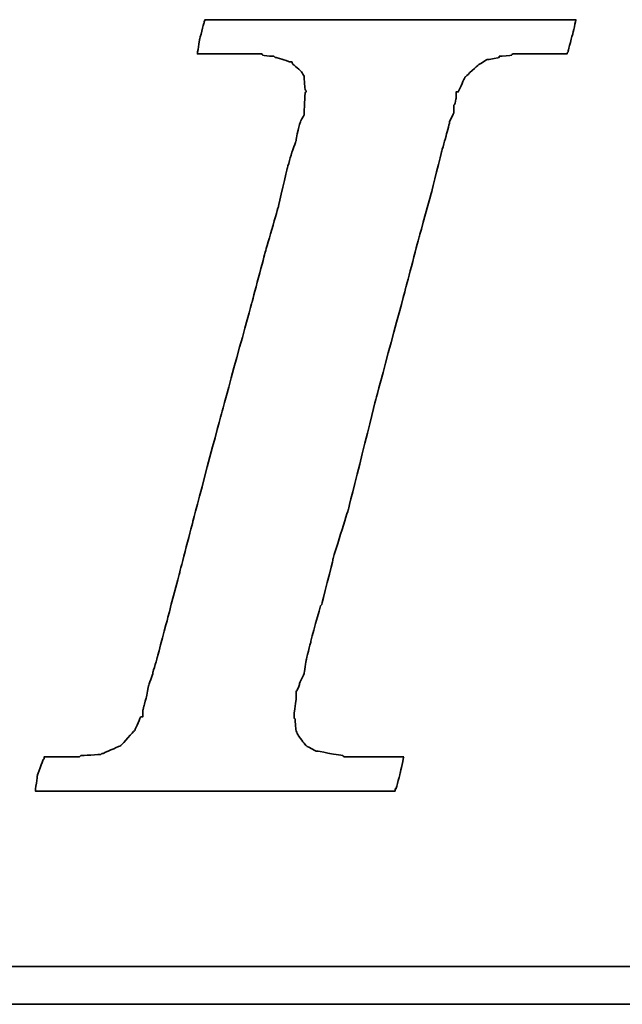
# Model space of a CAD drawing. Header units: millimetres. Extents: x 760 to 1019, y 225 to 309.
# Tile 34 of 56: x 953.68 to 955.08, y 247.71 to 250. Entities that reach past the tile are written whole.
import ezdxf

# ---------------------------------------------------------------- set-up
doc = ezdxf.new("R2010")
doc.units = ezdxf.units.MM
doc.header["$LTSCALE"] = 0.15
doc.layers.add('DIM', color=4, linetype='CONTINUOUS')
doc.layers.add('layer 1', color=7, linetype='CONTINUOUS')

# ---------------------------------------------------------------- blocks, each defined once
blk = doc.blocks.new('TBI MOTION logo(完整正式版)')
at = {"layer": 'layer 1', "color": 22, "lineweight": 35}
for points, knots in [([(-40.59125, -7.94375), (-40.59125, -7.94375), (-40.97375, -7.94375), (-40.97375, -7.94375), (-40.97375, -7.94375), (-40.97375, -7.94375), (-41.38125, -7.94375), (-41.38125, -7.94375), (-41.38125, -7.94375), (-41.38125, -7.94375), (-41.54875, -7.94375), (-41.54875, -7.94375), (-41.54875, -7.94375), (-41.54875, -7.94375), (-41.59875, -7.94375), (-41.59875, -7.94375), (-41.59875, -7.94375), (-41.59875, -7.94375), (-41.88375, -7.94375), (-41.88375, -7.94375), (-41.88375, -7.94375), (-41.88375, -7.94375), (-41.90875, -7.91875), (-41.90875, -7.91875), (-41.90875, -7.91875), (-41.90875, -7.91875), (-42.19875, -7.87125), (-42.19875, -7.87125), (-42.19875, -7.87125), (-42.19875, -7.87125), (-42.43875, -7.82375), (-42.43875, -7.82375), (-42.43875, -7.82375), (-42.43875, -7.82375), (-42.45875, -7.82375), (-42.45875, -7.82375), (-42.45875, -7.82375), (-42.45875, -7.82375), (-42.48625, -7.82375), (-42.48625, -7.82375), (-42.48625, -7.82375), (-42.48625, -7.82375), (-42.67625, -7.72375), (-42.67625, -7.72375), (-42.67625, -7.72375), (-42.67625, -7.72375), (-42.70125, -7.70375), (-42.70125, -7.70375), (-42.70125, -7.70375), (-42.70125, -7.70375), (-42.72375, -7.67875), (-42.72375, -7.67875), (-42.72375, -7.67875), (-42.72375, -7.67875), (-42.86875, -7.48875), (-42.86875, -7.48875), (-42.86875, -7.48875), (-42.86875, -7.48875), (-42.89375, -7.43875), (-42.89375, -7.43875), (-42.89375, -7.43875), (-42.89375, -7.43875), (-42.91875, -7.38875), (-42.91875, -7.38875), (-42.91875, -7.38875), (-42.91875, -7.38875), (-42.93875, -7.12875), (-42.93875, -7.12875), (-42.93875, -7.12875), (-42.93875, -7.12875), (-42.96375, -7.10375), (-42.96375, -7.10375), (-42.96375, -7.10375), (-42.96375, -7.10375), (-42.96375, -7.05375), (-42.96375, -7.05375), (-42.96375, -7.05375), (-42.96375, -7.05375), (-42.96375, -7.00875), (-42.96375, -7.00875), (-42.96375, -7.00875), (-42.96375, -7.00875), (-42.91875, -6.69625), (-42.91875, -6.69625), (-42.91875, -6.69625), (-42.91875, -6.69625), (-42.91875, -6.62375), (-42.91875, -6.62375), (-42.91875, -6.62375), (-42.91875, -6.62375), (-42.91875, -6.59625), (-42.91875, -6.59625), (-42.91875, -6.59625), (-42.91875, -6.59625), (-42.91875, -6.57375), (-42.91875, -6.57375), (-42.91875, -6.57375), (-42.91875, -6.57375), (-42.91875, -6.52875), (-42.91875, -6.52875), (-42.91875, -6.52875), (-42.91875, -6.52875), (-42.89375, -6.50375), (-42.89375, -6.50375), (-42.89375, -6.50375), (-42.89375, -6.50375), (-42.84375, -6.38375), (-42.84375, -6.38375), (-42.84375, -6.38375), (-42.84375, -6.38375), (-42.84375, -6.35875), (-42.84375, -6.35875), (-42.84375, -6.35875), (-42.84375, -6.35875), (-42.74625, -6.14375), (-42.74625, -6.14375), (-42.74625, -6.14375), (-42.74625, -6.14375), (-42.70125, -5.85375), (-42.70125, -5.85375), (-42.70125, -5.85375), (-42.70125, -5.85375), (-42.60375, -5.47125), (-42.60375, -5.47125), (-42.60375, -5.47125), (-42.60375, -5.47125), (-42.60375, -5.44875), (-42.60375, -5.44875), (-42.60375, -5.44875), (-42.60375, -5.44875), (-42.38875, -4.67875), (-42.38875, -4.67875), (-42.38875, -4.67875), (-42.38875, -4.67875), (-42.36375, -4.65375), (-42.36375, -4.65375), (-42.36375, -4.65375), (-42.36375, -4.65375), (-42.12375, -3.69625), (-42.12375, -3.69625), (-42.12375, -3.69625), (-42.12375, -3.69625), (-42.12375, -3.67374), (-42.12375, -3.67374), (-42.12375, -3.67374), (-42.12375, -3.67374), (-41.78875, -2.59374), (-41.78875, -2.59374), (-41.78875, -2.59374), (-41.78875, -2.59374), (-41.18875, -0.19375), (-41.18875, -0.19375), (-41.18875, -0.19375), (-41.18875, -0.19375), (-40.54375, 2.20624), (-40.54375, 2.20624), (-40.54375, 2.20624), (-40.54375, 2.20624), (-40.25375, 3.30875), (-40.25375, 3.30875), (-40.25375, 3.30875), (-40.25375, 3.30875), (-39.98875, 4.27125), (-39.98875, 4.27125), (-39.98875, 4.27125), (-39.98875, 4.27125), (-39.77375, 5.13125), (-39.77375, 5.13125), (-39.77375, 5.13125), (-39.77375, 5.13125), (-39.67875, 5.47125), (-39.67875, 5.47125), (-39.67875, 5.47125), (-39.67875, 5.47125), (-39.60375, 5.75625), (-39.60375, 5.75625), (-39.60375, 5.75625), (-39.60375, 5.75625), (-39.60375, 5.78125), (-39.60375, 5.78125), (-39.60375, 5.78125), (-39.60375, 5.78125), (-39.50875, 5.97125), (-39.50875, 5.97125), (-39.50875, 5.97125), (-39.50875, 5.97125), (-39.50875, 6.13875), (-39.50875, 6.13875), (-39.50875, 6.13875), (-39.50875, 6.13875), (-39.48625, 6.16625), (-39.48625, 6.16625), (-39.48625, 6.16625), (-39.48625, 6.16625), (-39.46125, 6.28625), (-39.46125, 6.28625), (-39.46125, 6.28625), (-39.46125, 6.28625), (-39.46125, 6.42625), (-39.46125, 6.42625), (-39.46125, 6.42625), (-39.46125, 6.42625), (-39.41375, 6.42625), (-39.41375, 6.42625), (-39.41375, 6.42625), (-39.41375, 6.42625), (-39.29375, 6.69125), (-39.29375, 6.69125), (-39.29375, 6.69125), (-39.29375, 6.69125), (-39.26875, 6.74125), (-39.26875, 6.74125), (-39.26875, 6.74125), (-39.26875, 6.74125), (-39.24375, 6.76625), (-39.24375, 6.76625), (-39.24375, 6.76625), (-39.24375, 6.76625), (-38.98375, 7.00624), (-38.98375, 7.00624), (-38.98375, 7.00624), (-38.98375, 7.00624), (-38.95625, 7.02624), (-38.95625, 7.02624), (-38.95625, 7.02624), (-38.95625, 7.02624), (-38.78875, 7.12624), (-38.78875, 7.12624), (-38.78875, 7.12624), (-38.78875, 7.12624), (-38.76375, 7.12624), (-38.76375, 7.12624), (-38.76375, 7.12624), (-38.76375, 7.12624), (-38.74375, 7.12624), (-38.74375, 7.12624), (-38.74375, 7.12624), (-38.74375, 7.12624), (-38.52875, 7.17125), (-38.52875, 7.17125), (-38.52875, 7.17125), (-38.52875, 7.17125), (-38.52875, 7.19624), (-38.52875, 7.19624), (-38.52875, 7.19624), (-38.52875, 7.19624), (-38.50375, 7.19624), (-38.50375, 7.19624), (-38.50375, 7.19624), (-38.50375, 7.19624), (-38.26125, 7.21875), (-38.26125, 7.21875), (-38.26125, 7.21875), (-38.26125, 7.21875), (-38.23875, 7.24624), (-38.23875, 7.24624), (-38.23875, 7.24624), (-38.23875, 7.24624), (-38.21625, 7.24624), (-38.21625, 7.24624), (-38.21625, 7.24624), (-38.21625, 7.24624), (-38.18875, 7.24624), (-38.18875, 7.24624), (-38.18875, 7.24624), (-38.18875, 7.24624), (-37.90375, 7.24624), (-37.90375, 7.24624), (-37.90375, 7.24624), (-37.90375, 7.24624), (-37.85375, 7.24624), (-37.85375, 7.24624), (-37.85375, 7.24624), (-37.85375, 7.24624), (-37.75875, 7.24624), (-37.75875, 7.24624), (-37.75875, 7.24624), (-37.75875, 7.24624), (-37.42375, 7.24624), (-37.42375, 7.24624), (-37.42375, 7.24624), (-37.42375, 7.24624), (-37.08875, 7.24624), (-37.08875, 7.24624), (-37.08875, 7.24624), (-37.08875, 7.24624), (-37.06375, 7.24624), (-37.06375, 7.24624), (-37.06375, 7.24624), (-37.06375, 7.24624), (-37.06375, 7.26624), (-37.06375, 7.26624), (-37.06375, 7.26624), (-37.06375, 7.26624), (-37.03875, 7.29125), (-37.03875, 7.29125), (-37.03875, 7.29125), (-37.03875, 7.29125), (-37.03875, 7.31625), (-37.03875, 7.31625), (-37.03875, 7.31625), (-37.03875, 7.31625), (-36.94125, 7.67625), (-36.94125, 7.67625), (-36.94125, 7.67625), (-36.94125, 7.67625), (-36.86875, 7.98625), (-36.86875, 7.98625), (-36.86875, 7.98625), (-36.86875, 7.98625), (-36.98875, 7.98625), (-36.98875, 7.98625), (-36.98875, 7.98625), (-36.98875, 7.98625), (-37.42375, 7.98625), (-37.42375, 7.98625), (-37.42375, 7.98625), (-37.42375, 7.98625), (-37.94875, 7.98625), (-37.94875, 7.98625), (-37.94875, 7.98625), (-37.94875, 7.98625), (-38.57375, 7.98625), (-38.57375, 7.98625), (-38.57375, 7.98625), (-38.57375, 7.98625), (-39.29375, 7.98625), (-39.29375, 7.98625), (-39.29375, 7.98625), (-39.29375, 7.98625), (-40.82875, 7.98625), (-40.82875, 7.98625), (-40.82875, 7.98625), (-40.82875, 7.98625), (-42.36375, 7.98625), (-42.36375, 7.98625), (-42.36375, 7.98625), (-42.36375, 7.98625), (-43.08375, 7.98625), (-43.08375, 7.98625), (-43.08375, 7.98625), (-43.08375, 7.98625), (-43.70875, 7.98625), (-43.70875, 7.98625), (-43.70875, 7.98625), (-43.70875, 7.98625), (-44.23375, 7.98625), (-44.23375, 7.98625), (-44.23375, 7.98625), (-44.23375, 7.98625), (-44.66875, 7.98625), (-44.66875, 7.98625), (-44.66875, 7.98625), (-44.66875, 7.98625), (-44.88375, 7.98625), (-44.88375, 7.98625), (-44.88375, 7.98625), (-44.88375, 7.98625), (-44.90875, 7.94125), (-44.90875, 7.94125), (-44.90875, 7.94125), (-44.90875, 7.94125), (-44.90875, 7.91625), (-44.90875, 7.91625), (-44.90875, 7.91625), (-44.90875, 7.91625), (-45.00375, 7.55625), (-45.00375, 7.55625), (-45.00375, 7.55625), (-45.00375, 7.55625), (-45.05375, 7.24624), (-45.05375, 7.24624), (-45.05375, 7.24624), (-45.05375, 7.24624), (-44.61875, 7.24624), (-44.61875, 7.24624), (-44.61875, 7.24624), (-44.61875, 7.24624), (-44.11375, 7.24624), (-44.11375, 7.24624), (-44.11375, 7.24624), (-44.11375, 7.24624), (-43.99375, 7.24624), (-43.99375, 7.24624), (-43.99375, 7.24624), (-43.99375, 7.24624), (-43.94625, 7.24624), (-43.94625, 7.24624), (-43.94625, 7.24624), (-43.94625, 7.24624), (-43.92374, 7.24624), (-43.92374, 7.24624), (-43.92374, 7.24624), (-43.92374, 7.24624), (-43.65875, 7.24624), (-43.65875, 7.24624), (-43.65875, 7.24624), (-43.65875, 7.24624), (-43.63875, 7.21875), (-43.63875, 7.21875), (-43.63875, 7.21875), (-43.63875, 7.21875), (-43.46875, 7.19624), (-43.46875, 7.19624), (-43.46875, 7.19624), (-43.46875, 7.19624), (-43.39875, 7.19624), (-43.39875, 7.19624), (-43.39875, 7.19624), (-43.39875, 7.19624), (-43.37125, 7.17125), (-43.37125, 7.17125), (-43.37125, 7.17125), (-43.37125, 7.17125), (-43.34875, 7.17125), (-43.34875, 7.17125), (-43.34875, 7.17125), (-43.34875, 7.17125), (-43.20375, 7.12624), (-43.20375, 7.12624), (-43.20375, 7.12624), (-43.20375, 7.12624), (-43.05875, 7.07624), (-43.05875, 7.07624), (-43.05875, 7.07624), (-43.05875, 7.07624), (-43.01375, 7.07624), (-43.01375, 7.07624), (-43.01375, 7.07624), (-43.01375, 7.07624), (-42.98875, 7.02624), (-42.98875, 7.02624), (-42.98875, 7.02624), (-42.98875, 7.02624), (-42.79875, 6.86125), (-42.79875, 6.86125), (-42.79875, 6.86125), (-42.79875, 6.86125), (-42.77375, 6.81125), (-42.77375, 6.81125), (-42.77375, 6.81125), (-42.77375, 6.81125), (-42.74625, 6.76625), (-42.74625, 6.76625), (-42.74625, 6.76625), (-42.74625, 6.76625), (-42.72375, 6.47625), (-42.72375, 6.47625), (-42.72375, 6.47625), (-42.72375, 6.47625), (-42.70125, 6.45124), (-42.70125, 6.45124), (-42.70125, 6.45124), (-42.70125, 6.45124), (-42.70125, 6.42625), (-42.70125, 6.42625), (-42.70125, 6.42625), (-42.70125, 6.42625), (-42.72375, 6.40625), (-42.72375, 6.40625), (-42.72375, 6.40625), (-42.72375, 6.40625), (-42.74625, 5.97125), (-42.74625, 5.97125), (-42.74625, 5.97125), (-42.74625, 5.97125), (-42.74625, 5.94625), (-42.74625, 5.94625), (-42.74625, 5.94625), (-42.74625, 5.94625), (-42.74625, 5.92625), (-42.74625, 5.92625), (-42.74625, 5.92625), (-42.74625, 5.92625), (-42.77375, 5.87625), (-42.77375, 5.87625), (-42.77375, 5.87625), (-42.77375, 5.87625), (-42.81875, 5.80625), (-42.81875, 5.80625), (-42.81875, 5.80625), (-42.81875, 5.80625), (-42.86875, 5.63625), (-42.86875, 5.63625), (-42.86875, 5.63625), (-42.86875, 5.63625), (-42.91875, 5.39625), (-42.91875, 5.39625), (-42.91875, 5.39625), (-42.91875, 5.39625), (-42.91875, 5.37124), (-42.91875, 5.37124), (-42.91875, 5.37124), (-42.91875, 5.37124), (-43.01375, 5.10874), (-43.01375, 5.10874), (-43.01375, 5.10874), (-43.01375, 5.10874), (-43.10875, 4.77124), (-43.10875, 4.77124), (-43.10875, 4.77124), (-43.10875, 4.77124), (-43.29875, 3.95625), (-43.29875, 3.95625), (-43.29875, 3.95625), (-43.29875, 3.95625), (-43.58875, 2.95125), (-43.58875, 2.95125), (-43.58875, 2.95125), (-43.58875, 2.95125), (-43.87375, 1.87125), (-43.87375, 1.87125), (-43.87375, 1.87125), (-43.87375, 1.87125), (-44.52625, -0.50374), (-44.52625, -0.50374), (-44.52625, -0.50374), (-44.52625, -0.50374), (-45.14875, -2.85375), (-45.14875, -2.85375), (-45.14875, -2.85375), (-45.14875, -2.85375), (-45.43375, -3.95875), (-45.43375, -3.95875), (-45.43375, -3.95875), (-45.43375, -3.95875), (-45.69875, -4.96875), (-45.69875, -4.96875), (-45.69875, -4.96875), (-45.69875, -4.96875), (-45.91375, -5.78375), (-45.91375, -5.78375), (-45.91375, -5.78375), (-45.91375, -5.78375), (-46.01375, -6.11875), (-46.01375, -6.11875), (-46.01375, -6.11875), (-46.01375, -6.11875), (-46.01375, -6.14375), (-46.01375, -6.14375), (-46.01375, -6.14375), (-46.01375, -6.14375), (-46.10875, -6.40875), (-46.10875, -6.40875), (-46.10875, -6.40875), (-46.10875, -6.40875), (-46.15375, -6.64875), (-46.15375, -6.64875), (-46.15375, -6.64875), (-46.15375, -6.64875), (-46.20375, -6.83875), (-46.20375, -6.83875), (-46.20375, -6.83875), (-46.20375, -6.83875), (-46.22875, -6.93375), (-46.22875, -6.93375), (-46.22875, -6.93375), (-46.22875, -6.93375), (-46.22875, -7.07875), (-46.22875, -7.07875), (-46.22875, -7.07875), (-46.22875, -7.07875), (-46.27375, -7.07875), (-46.27375, -7.07875), (-46.27375, -7.07875), (-46.27375, -7.07875), (-46.39375, -7.34375), (-46.39375, -7.34375), (-46.39375, -7.34375), (-46.39375, -7.34375), (-46.39375, -7.36875), (-46.39375, -7.36875), (-46.39375, -7.36875), (-46.39375, -7.36875), (-46.42125, -7.38875), (-46.42125, -7.38875), (-46.42125, -7.38875), (-46.42125, -7.38875), (-46.68375, -7.67875), (-46.68375, -7.67875), (-46.68375, -7.67875), (-46.68375, -7.67875), (-46.70875, -7.70375), (-46.70875, -7.70375), (-46.70875, -7.70375), (-46.70875, -7.70375), (-46.75375, -7.72375), (-46.75375, -7.72375), (-46.75375, -7.72375), (-46.75375, -7.72375), (-47.08875, -7.87125), (-47.08875, -7.87125), (-47.08875, -7.87125), (-47.08875, -7.87125), (-47.11625, -7.87125), (-47.11625, -7.87125), (-47.11625, -7.87125), (-47.11625, -7.87125), (-47.13875, -7.89375), (-47.13875, -7.89375), (-47.13875, -7.89375), (-47.13875, -7.89375), (-47.56875, -7.91875), (-47.56875, -7.91875), (-47.56875, -7.91875), (-47.56875, -7.91875), (-47.59625, -7.94375), (-47.59625, -7.94375), (-47.59625, -7.94375), (-47.59625, -7.94375), (-47.64375, -7.94375), (-47.64375, -7.94375), (-47.64375, -7.94375), (-47.64375, -7.94375), (-47.73625, -7.94375), (-47.73625, -7.94375), (-47.73625, -7.94375), (-47.73625, -7.94375), (-48.07375, -7.94375), (-48.07375, -7.94375), (-48.07375, -7.94375), (-48.07375, -7.94375), (-48.36125, -7.94375), (-48.36125, -7.94375), (-48.36125, -7.94375), (-48.36125, -7.94375), (-48.36125, -7.96625), (-48.36125, -7.96625), (-48.36125, -7.96625), (-48.36125, -7.96625), (-48.36125, -7.99125), (-48.36125, -7.99125), (-48.36125, -7.99125), (-48.36125, -7.99125), (-48.38875, -8.01375), (-48.38875, -8.01375), (-48.38875, -8.01375), (-48.38875, -8.01375), (-48.50875, -8.34875), (-48.50875, -8.34875), (-48.50875, -8.34875), (-48.50875, -8.34875), (-48.55375, -8.68625), (-48.55375, -8.68625), (-48.55375, -8.68625), (-48.55375, -8.68625), (-48.45875, -8.68625), (-48.45875, -8.68625), (-48.45875, -8.68625), (-48.45875, -8.68625), (-48.07375, -8.68625), (-48.07375, -8.68625), (-48.07375, -8.68625), (-48.07375, -8.68625), (-47.52375, -8.68625), (-47.52375, -8.68625), (-47.52375, -8.68625), (-47.52375, -8.68625), (-46.92375, -8.68625), (-46.92375, -8.68625), (-46.92375, -8.68625), (-46.92375, -8.68625), (-46.25375, -8.68625), (-46.25375, -8.68625), (-46.25375, -8.68625), (-46.25375, -8.68625), (-46.20375, -8.68625), (-46.20375, -8.68625), (-46.20375, -8.68625), (-46.20375, -8.68625), (-44.71375, -8.68625), (-44.71375, -8.68625), (-44.71375, -8.68625), (-44.71375, -8.68625), (-43.22875, -8.68625), (-43.22875, -8.68625), (-43.22875, -8.68625), (-43.22875, -8.68625), (-42.55875, -8.68625), (-42.55875, -8.68625), (-42.55875, -8.68625), (-42.55875, -8.68625), (-42.50875, -8.68625), (-42.50875, -8.68625), (-42.50875, -8.68625), (-42.50875, -8.68625), (-41.93375, -8.68625), (-41.93375, -8.68625), (-41.93375, -8.68625), (-41.93375, -8.68625), (-41.38125, -8.68625), (-41.38125, -8.68625), (-41.38125, -8.68625), (-41.38125, -8.68625), (-40.97375, -8.68625), (-40.97375, -8.68625), (-40.97375, -8.68625), (-40.97375, -8.68625), (-40.78125, -8.68625), (-40.78125, -8.68625), (-40.78125, -8.68625), (-40.78125, -8.68625), (-40.78125, -8.63875), (-40.78125, -8.63875), (-40.78125, -8.63875), (-40.78125, -8.63875), (-40.75875, -8.63875), (-40.75875, -8.63875), (-40.75875, -8.63875), (-40.75875, -8.63875), (-40.66375, -8.27875), (-40.66375, -8.27875), (-40.66375, -8.27875), (-40.66375, -8.27875), (-40.59125, -7.94375), (-40.59125, -7.94375)], [0, 0, 0, 0, 0.00558659, 0.00558659, 0.00558659, 0.0055866, 0.01117318, 0.01117318, 0.01117318, 0.01117319, 0.01675978, 0.01675978, 0.01675978, 0.01675979, 0.02234637, 0.02234637, 0.02234637, 0.02234638, 0.02793296, 0.02793296, 0.02793296, 0.02793297, 0.03351955, 0.03351955, 0.03351955, 0.03351956, 0.03910615, 0.03910615, 0.03910615, 0.03910616, 0.04469274, 0.04469274, 0.04469274, 0.04469275, 0.05027933, 0.05027933, 0.05027933, 0.05027934, 0.05586592, 0.05586592, 0.05586592, 0.05586593, 0.06145251, 0.06145251, 0.06145251, 0.06145252, 0.06703911, 0.06703911, 0.06703911, 0.06703912, 0.0726257, 0.0726257, 0.0726257, 0.07262571, 0.07821229, 0.07821229, 0.07821229, 0.0782123, 0.08379888, 0.08379888, 0.08379888, 0.08379889, 0.08938547, 0.08938547, 0.08938547, 0.08938548, 0.09497207, 0.09497207, 0.09497207, 0.09497208, 0.10055866, 0.10055866, 0.10055866, 0.10055867, 0.10614525, 0.10614525, 0.10614525, 0.10614526, 0.11173184, 0.11173184, 0.11173184, 0.11173185, 0.11731844, 0.11731844, 0.11731844, 0.11731845, 0.12290503, 0.12290503, 0.12290503, 0.12290504, 0.12849162, 0.12849162, 0.12849162, 0.12849163, 0.13407821, 0.13407821, 0.13407821, 0.13407822, 0.1396648, 0.1396648, 0.1396648, 0.13966481, 0.1452514, 0.1452514, 0.1452514, 0.14525141, 0.15083799, 0.15083799, 0.15083799, 0.150838, 0.15642458, 0.15642458, 0.15642458, 0.15642459, 0.16201117, 0.16201117, 0.16201117, 0.16201118, 0.16759777, 0.16759777, 0.16759777, 0.16759778, 0.17318436, 0.17318436, 0.17318436, 0.17318437, 0.17877095, 0.17877095, 0.17877095, 0.17877096, 0.18435754, 0.18435754, 0.18435754, 0.18435755, 0.18994413, 0.18994413, 0.18994413, 0.18994414, 0.19553073, 0.19553073, 0.19553073, 0.19553074, 0.20111732, 0.20111732, 0.20111732, 0.20111733, 0.20670391, 0.20670391, 0.20670391, 0.20670392, 0.2122905, 0.2122905, 0.2122905, 0.21229051, 0.21787709, 0.21787709, 0.21787709, 0.2178771, 0.22346369, 0.22346369, 0.22346369, 0.2234637, 0.22905028, 0.22905028, 0.22905028, 0.22905029, 0.23463687, 0.23463687, 0.23463687, 0.23463688, 0.24022346, 0.24022346, 0.24022346, 0.24022347, 0.24581006, 0.24581006, 0.24581006, 0.24581007, 0.25139665, 0.25139665, 0.25139665, 0.25139666, 0.25698324, 0.25698324, 0.25698324, 0.25698325, 0.26256983, 0.26256983, 0.26256983, 0.26256984, 0.26815642, 0.26815642, 0.26815642, 0.26815643, 0.27374302, 0.27374302, 0.27374302, 0.27374303, 0.27932961, 0.27932961, 0.27932961, 0.27932962, 0.2849162, 0.2849162, 0.2849162, 0.28491621, 0.29050279, 0.29050279, 0.29050279, 0.2905028, 0.29608939, 0.29608939, 0.29608939, 0.2960894, 0.30167598, 0.30167598, 0.30167598, 0.30167599, 0.30726257, 0.30726257, 0.30726257, 0.30726258, 0.31284916, 0.31284916, 0.31284916, 0.31284917, 0.31843575, 0.31843575, 0.31843575, 0.31843576, 0.32402235, 0.32402235, 0.32402235, 0.32402236, 0.32960894, 0.32960894, 0.32960894, 0.32960895, 0.33519553, 0.33519553, 0.33519553, 0.33519554, 0.34078212, 0.34078212, 0.34078212, 0.34078213, 0.34636872, 0.34636872, 0.34636872, 0.34636873, 0.35195531, 0.35195531, 0.35195531, 0.35195532, 0.3575419, 0.3575419, 0.3575419, 0.35754191, 0.36312849, 0.36312849, 0.36312849, 0.3631285, 0.36871508, 0.36871508, 0.36871508, 0.36871509, 0.37430168, 0.37430168, 0.37430168, 0.37430169, 0.37988827, 0.37988827, 0.37988827, 0.37988828, 0.38547486, 0.38547486, 0.38547486, 0.38547487, 0.39106145, 0.39106145, 0.39106145, 0.39106146, 0.39664804, 0.39664804, 0.39664804, 0.39664805, 0.40223464, 0.40223464, 0.40223464, 0.40223465, 0.40782123, 0.40782123, 0.40782123, 0.40782124, 0.41340782, 0.41340782, 0.41340782, 0.41340783, 0.41899441, 0.41899441, 0.41899441, 0.41899442, 0.42458101, 0.42458101, 0.42458101, 0.42458102, 0.4301676, 0.4301676, 0.4301676, 0.43016761, 0.43575419, 0.43575419, 0.43575419, 0.4357542, 0.44134078, 0.44134078, 0.44134078, 0.44134079, 0.44692737, 0.44692737, 0.44692737, 0.44692738, 0.45251397, 0.45251397, 0.45251397, 0.45251398, 0.45810056, 0.45810056, 0.45810056, 0.45810057, 0.46368715, 0.46368715, 0.46368715, 0.46368716, 0.46927374, 0.46927374, 0.46927374, 0.46927375, 0.47486034, 0.47486034, 0.47486034, 0.47486035, 0.48044693, 0.48044693, 0.48044693, 0.48044694, 0.48603352, 0.48603352, 0.48603352, 0.48603353, 0.49162011, 0.49162011, 0.49162011, 0.49162012, 0.4972067, 0.4972067, 0.4972067, 0.49720671, 0.5027933, 0.5027933, 0.5027933, 0.50279331, 0.50837989, 0.50837989, 0.50837989, 0.5083799, 0.51396648, 0.51396648, 0.51396648, 0.51396649, 0.51955307, 0.51955307, 0.51955307, 0.51955308, 0.52513966, 0.52513966, 0.52513966, 0.52513967, 0.53072626, 0.53072626, 0.53072626, 0.53072627, 0.53631285, 0.53631285, 0.53631285, 0.53631286, 0.54189944, 0.54189944, 0.54189944, 0.54189945, 0.54748603, 0.54748603, 0.54748603, 0.54748604, 0.55307263, 0.55307263, 0.55307263, 0.55307264, 0.55865922, 0.55865922, 0.55865922, 0.55865923, 0.56424581, 0.56424581, 0.56424581, 0.56424582, 0.5698324, 0.5698324, 0.5698324, 0.56983241, 0.57541899, 0.57541899, 0.57541899, 0.575419, 0.58100559, 0.58100559, 0.58100559, 0.5810056, 0.58659218, 0.58659218, 0.58659218, 0.58659219, 0.59217877, 0.59217877, 0.59217877, 0.59217878, 0.59776536, 0.59776536, 0.59776536, 0.59776537, 0.60335196, 0.60335196, 0.60335196, 0.60335197, 0.60893855, 0.60893855, 0.60893855, 0.60893856, 0.61452514, 0.61452514, 0.61452514, 0.61452515, 0.62011173, 0.62011173, 0.62011173, 0.62011174, 0.62569832, 0.62569832, 0.62569832, 0.62569833, 0.63128492, 0.63128492, 0.63128492, 0.63128493, 0.63687151, 0.63687151, 0.63687151, 0.63687152, 0.6424581, 0.6424581, 0.6424581, 0.64245811, 0.64804469, 0.64804469, 0.64804469, 0.6480447, 0.65363128, 0.65363128, 0.65363128, 0.65363129, 0.65921788, 0.65921788, 0.65921788, 0.65921789, 0.66480447, 0.66480447, 0.66480447, 0.66480448, 0.67039106, 0.67039106, 0.67039106, 0.67039107, 0.67597765, 0.67597765, 0.67597765, 0.67597766, 0.68156425, 0.68156425, 0.68156425, 0.68156426, 0.68715084, 0.68715084, 0.68715084, 0.68715085, 0.69273743, 0.69273743, 0.69273743, 0.69273744, 0.69832402, 0.69832402, 0.69832402, 0.69832403, 0.70391061, 0.70391061, 0.70391061, 0.70391062, 0.70949721, 0.70949721, 0.70949721, 0.70949722, 0.7150838, 0.7150838, 0.7150838, 0.71508381, 0.72067039, 0.72067039, 0.72067039, 0.7206704, 0.72625698, 0.72625698, 0.72625698, 0.72625699, 0.73184358, 0.73184358, 0.73184358, 0.73184359, 0.73743017, 0.73743017, 0.73743017, 0.73743018, 0.74301676, 0.74301676, 0.74301676, 0.74301677, 0.74860335, 0.74860335, 0.74860335, 0.74860336, 0.75418994, 0.75418994, 0.75418994, 0.75418995, 0.75977654, 0.75977654, 0.75977654, 0.75977655, 0.76536313, 0.76536313, 0.76536313, 0.76536314, 0.77094972, 0.77094972, 0.77094972, 0.77094973, 0.77653631, 0.77653631, 0.77653631, 0.77653632, 0.78212291, 0.78212291, 0.78212291, 0.78212292, 0.7877095, 0.7877095, 0.7877095, 0.78770951, 0.79329609, 0.79329609, 0.79329609, 0.7932961, 0.79888268, 0.79888268, 0.79888268, 0.79888269, 0.80446927, 0.80446927, 0.80446927, 0.80446928, 0.81005587, 0.81005587, 0.81005587, 0.81005588, 0.81564246, 0.81564246, 0.81564246, 0.81564247, 0.82122905, 0.82122905, 0.82122905, 0.82122906, 0.82681564, 0.82681564, 0.82681564, 0.82681565, 0.83240223, 0.83240223, 0.83240223, 0.83240224, 0.83798883, 0.83798883, 0.83798883, 0.83798884, 0.84357542, 0.84357542, 0.84357542, 0.84357543, 0.84916201, 0.84916201, 0.84916201, 0.84916202, 0.8547486, 0.8547486, 0.8547486, 0.85474861, 0.8603352, 0.8603352, 0.8603352, 0.86033521, 0.86592179, 0.86592179, 0.86592179, 0.8659218, 0.87150838, 0.87150838, 0.87150838, 0.87150839, 0.87709497, 0.87709497, 0.87709497, 0.87709498, 0.88268156, 0.88268156, 0.88268156, 0.88268157, 0.88826816, 0.88826816, 0.88826816, 0.88826817, 0.89385475, 0.89385475, 0.89385475, 0.89385476, 0.89944134, 0.89944134, 0.89944134, 0.89944135, 0.90502793, 0.90502793, 0.90502793, 0.90502794, 0.91061453, 0.91061453, 0.91061453, 0.91061454, 0.91620112, 0.91620112, 0.91620112, 0.91620113, 0.92178771, 0.92178771, 0.92178771, 0.92178772, 0.9273743, 0.9273743, 0.9273743, 0.92737431, 0.93296089, 0.93296089, 0.93296089, 0.9329609, 0.93854749, 0.93854749, 0.93854749, 0.9385475, 0.94413408, 0.94413408, 0.94413408, 0.94413409, 0.94972067, 0.94972067, 0.94972067, 0.94972068, 0.95530726, 0.95530726, 0.95530726, 0.95530727, 0.96089385, 0.96089385, 0.96089385, 0.96089386, 0.96648045, 0.96648045, 0.96648045, 0.96648046, 0.97206704, 0.97206704, 0.97206704, 0.97206705, 0.97765363, 0.97765363, 0.97765363, 0.97765364, 0.98324022, 0.98324022, 0.98324022, 0.98324023, 0.98882682, 0.98882682, 0.98882682, 0.98882683, 0.99441341, 0.99441341, 0.99441341, 0.99441342, 1, 1, 1, 1]), ([(75.90875, -9.47875), (75.90875, -9.47875), (75.90875, -12.28625), (75.90875, -12.28625), (75.90875, -12.28625), (75.90875, -12.28625), (75.90875, -12.47875), (75.90875, -12.47875), (75.90875, -12.47875), (75.90875, -12.47875), (75.71625, -12.47875), (75.71625, -12.47875), (75.71625, -12.47875), (75.71625, -12.47875), (-88.32875, -12.47875), (-88.32875, -12.47875), (-88.32875, -12.47875), (-88.32875, -12.47875), (-88.32875, -13.29375), (-88.32875, -13.29375), (-88.32875, -13.29375), (-88.32875, -13.29375), (82.89125, -13.29375), (82.89125, -13.29375), (82.89125, -13.29375), (82.89125, -13.29375), (75.90875, -9.47875), (75.90875, -9.47875)], [0, 0, 0, 0, 0.14285714, 0.14285714, 0.14285714, 0.14285715, 0.28571429, 0.28571429, 0.28571429, 0.2857143, 0.42857143, 0.42857143, 0.42857143, 0.42857144, 0.57142857, 0.57142857, 0.57142857, 0.57142858, 0.71428571, 0.71428571, 0.71428571, 0.71428572, 0.85714286, 0.85714286, 0.85714286, 0.85714287, 1, 1, 1, 1])]:
    blk.add_open_spline(points, degree=3, knots=knots, dxfattribs=at)

msp = doc.modelspace()

# ---------------------------------------------------------------- block references
at = {"layer": 'DIM', "color": 0, "xscale": 0.1080406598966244, "yscale": 0.1080406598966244, "zscale": 0.1080406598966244}
msp.add_blockref('TBI MOTION logo(完整正式版)', (958.9594, 249.1414), dxfattribs=at)

doc.saveas('drawing.dxf')
